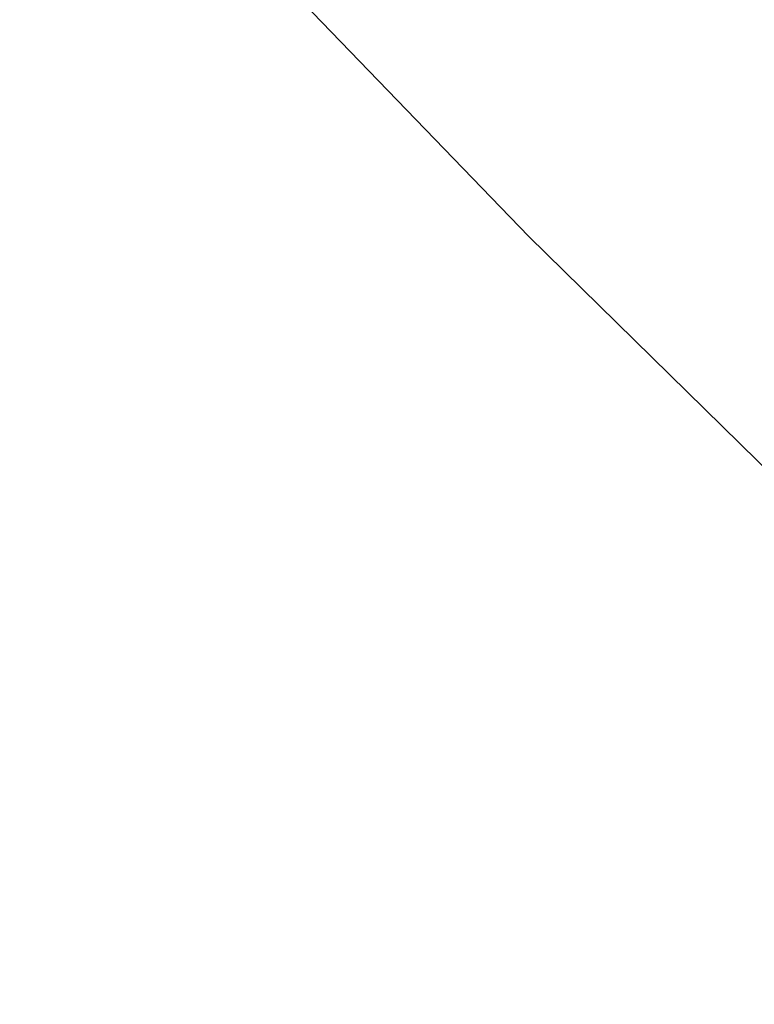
# Paper-space layout '_Trimétrica' of a CAD drawing. Header units: millimetres. Extents: x -779 to 439, y -976 to 228.
# Tile 30 of 186: x -485 to -472, y -684 to -667. Entities that reach past the tile are written whole.
import ezdxf

# ---------------------------------------------------------------- set-up
doc = ezdxf.new("R2010")
doc.units = ezdxf.units.MM

psp = doc.layouts.new('_Trimétrica')

# ---------------------------------------------------------------- linework, layer by layer
at = {"color": 7, "linetype": 'Continuous', "lineweight": 25, "flags": 128}
psp.add_lwpolyline([(-501.856, -641.698), (-495.801, -649.132), (-489.53, -656.405), (-483.053, -663.507), (-476.377, -670.428), (-469.512, -677.16), (-462.467, -683.693), (-455.253, -690.019), (-447.877, -696.128), (-440.351, -702.012), (-432.685, -707.665), (-424.888, -713.077), (-416.972, -718.242), (-408.947, -723.153)], dxfattribs=at)
at = {"color": 7, "linetype": 'Continuous', "lineweight": 25}
psp.add_open_spline([(-485.154, -349.157), (-484.478, -348.657), (-482.076, -346.879), (-477.737, -344.077), (-472.152, -340.754), (-466.372, -337.701), (-460.421, -334.901), (-454.304, -332.364), (-448.031, -330.092), (-441.61, -328.087), (-435.048, -326.352), (-428.356, -324.888), (-421.542, -323.698), (-414.615, -322.782), (-407.583, -322.141), (-400.457, -321.777), (-393.244, -321.69), (-385.955, -321.879), (-378.599, -322.344), (-371.186, -323.086), (-363.725, -324.102), (-356.225, -325.393), (-348.698, -326.955), (-341.152, -328.789), (-333.598, -330.89), (-326.046, -333.257), (-318.507, -335.887), (-310.989, -338.776), (-303.503, -341.92), (-296.06, -345.317), (-288.669, -348.96), (-281.341, -352.847), (-274.085, -356.97), (-266.912, -361.326), (-259.831, -365.908), (-252.851, -370.711), (-245.983, -375.727), (-239.235, -380.95), (-232.617, -386.374), (-226.138, -391.99), (-219.807, -397.791), (-213.632, -403.77), (-207.621, -409.918), (-201.783, -416.227), (-196.127, -422.688), (-190.658, -429.293), (-185.386, -436.032), (-180.316, -442.897), (-175.456, -449.877), (-170.812, -456.964), (-166.39, -464.148), (-162.197, -471.418), (-158.237, -478.765), (-154.517, -486.179), (-151.04, -493.65), (-147.811, -501.167), (-144.834, -508.721), (-142.114, -516.301), (-139.653, -523.897), (-137.455, -531.498), (-135.522, -539.094), (-133.857, -546.676), (-132.461, -554.232), (-131.335, -561.754), (-130.483, -569.23), (-129.903, -576.652), (-129.596, -584.009), (-129.564, -591.291), (-129.805, -598.491), (-130.319, -605.597), (-131.106, -612.602), (-132.164, -619.496), (-133.492, -626.27), (-135.089, -632.917), (-136.952, -639.427), (-139.08, -645.792), (-141.47, -652.004), (-144.12, -658.055), (-147.028, -663.937), (-150.185, -669.645), (-153.606, -675.156), (-156.516, -679.478), (-158.369, -681.886), (-158.915, -682.595)], degree=3, knots=[0, 0, 0, 0, 0.004978, 0.017693, 0.030397, 0.04309, 0.055768, 0.068432, 0.08108, 0.093711, 0.106327, 0.118926, 0.131511, 0.144081, 0.156639, 0.169184, 0.181719, 0.194244, 0.206762, 0.219271, 0.231775, 0.244274, 0.256768, 0.269259, 0.281747, 0.294233, 0.306717, 0.3192, 0.331682, 0.344164, 0.356646, 0.369128, 0.381609, 0.394091, 0.406573, 0.419056, 0.431539, 0.444022, 0.456505, 0.468989, 0.481473, 0.493956, 0.50644, 0.518923, 0.531407, 0.54389, 0.556372, 0.568854, 0.581335, 0.593815, 0.606295, 0.618774, 0.631252, 0.64373, 0.656206, 0.668683, 0.681159, 0.693634, 0.70611, 0.718586, 0.731063, 0.743541, 0.756021, 0.768504, 0.780989, 0.793478, 0.805973, 0.818473, 0.83098, 0.843495, 0.85602, 0.868555, 0.881102, 0.893662, 0.906236, 0.918826, 0.931432, 0.944054, 0.956693, 0.969348, 0.98202, 0.994706, 1, 1, 1, 1], dxfattribs=at)

doc.saveas('drawing.dxf')
